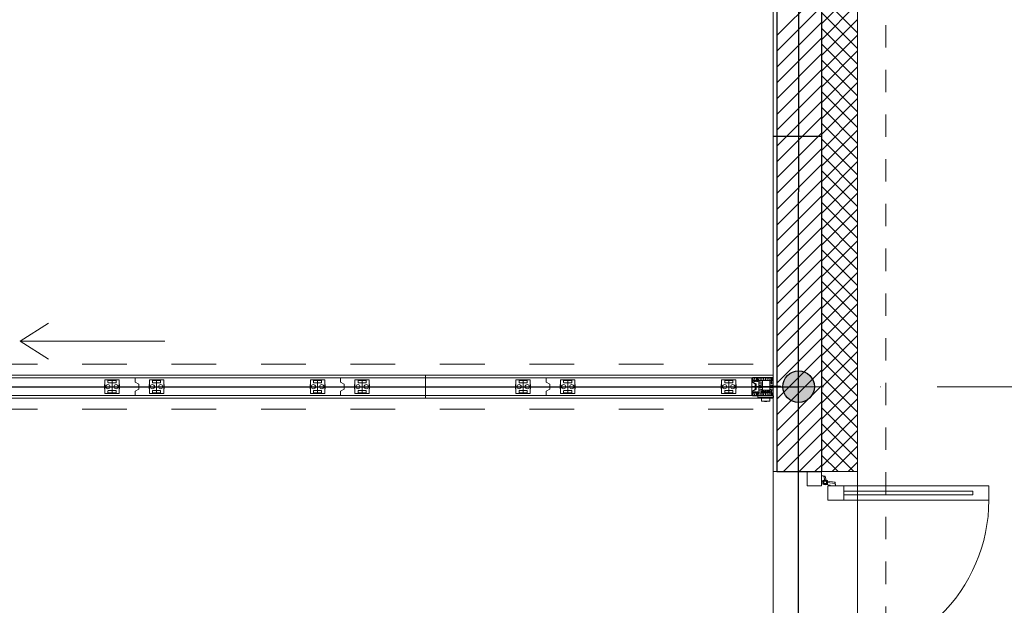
# Model space of a CAD drawing. Header units: metres. Extents: x -10951 to 10441, y -17253 to 1447.
# Tile 49 of 54: x -7218 to -6668, y -14427 to -14100. Entities that reach past the tile are written whole.
import ezdxf
from ezdxf.enums import TextEntityAlignment as Align

# ---------------------------------------------------------------- set-up
doc = ezdxf.new("R2010")
doc.units = ezdxf.units.M
doc.header["$MEASUREMENT"] = 0
for name, pattern in [('8', [0.5, 0.25, -0.25]), ('ACAD_ISO02W100', [15, 12, -3]), ('DASHDOT', [25.4, 12.7, -6.35, 0, -6.35])]:
    doc.linetypes.add(name, pattern=pattern)
doc.layers.get('0').update_dxf_attribs({"color": 8})
for name, color, linetype, lineweight in [('#elektryczne', 8, 'Continuous', 20), ('A_B.CIENKIE', 8, 'Continuous', 9), ('A_HACZE', 8, 'Continuous', 5), ('A_OSIE', 8, 'Continuous', 13), ('A_OZACZENIE DRZWI', 8, 'Continuous', 13), ('A_OZNACZENIA OKIEN', 8, 'Continuous', 13), ('A_PROJEKTOWANE ŚCIANY MUROWANE NOŚNE', 8, 'Continuous', 30), ('A_STOLARKA', 8, 'Continuous', 5), ('A_TYNK', 8, 'Continuous', 5), ('Befestigungsmaterial', 8, 'Continuous', 5), ('EB_ODGROM_INSTALACJA ODGROMOWA', 1, 'Continuous', 30), ('EB_UZIEMIENIE', 1, 'ACAD_ISO02W100', 30), ('Linie 0.18', 8, 'Continuous', 5)]:
    doc.layers.add(name, color=color, linetype=linetype, lineweight=lineweight)
doc.layers.add('A_OZNACZENIA WARSTW', color=8, linetype='Continuous')
doc.styles.add('m1_romans', font='romans.shx', dxfattribs={"width": 0.8})

# ---------------------------------------------------------------- blocks, each defined once
blk = doc.blocks.new('dwgobject_-16219036_1YUCU1F')
for p, q in [((0, 49), (1000, 49)), ((0, -49), (1000, -49))]:
    blk.add_line(p, q)
for points in [[(0, 49), (0, 64), (1000, 64), (1000, 49)], [(0, 49), (0, -49), (1000, -49), (1000, 49)], [(0, -49), (0, -64), (1000, -64), (1000, -49)]]:
    blk.add_lwpolyline(points, close=True)
blk = doc.blocks.new('GeometrySelector_1YUCU1F9')
blk.add_blockref('dwgobject_-16219036_1YUCU1F', (0, 0))
blk = doc.blocks.new('dwgobject_-16219454_1YUCTZ8')
for p, q in [((-40, 11.5), (-42, 11.5)), ((-42, -11.5), (-42, 11.5)), ((0, 34.9), (0, -34.9)), ((40, 11.5), (42, 11.5)), ((42, -11.5), (42, 11.5)), ((-40, -11.5), (-42, -11.5)), ((40, -11.5), (42, -11.5))]:
    blk.add_line(p, q)
at = {"flags": 128}
blk.add_lwpolyline([(40, -39), (40, 39), (-40, 39), (-40, -39)], close=True, dxfattribs=at)
for points in [[(22.5, 22.9, -0.414214), (21.5, 21.9), (-21.5, 21.9, -0.414214), (-22.5, 22.9), (-22.5, 33.9, -0.414214), (-21.5, 34.9), (21.5, 34.9, -0.414214), (22.5, 33.9)], [(22.5, -22.9, 0.414214), (21.5, -21.9), (-21.5, -21.9, 0.414214), (-22.5, -22.9), (-22.5, -33.9, 0.414214), (-21.5, -34.9), (21.5, -34.9, 0.414214), (22.5, -33.9)]]:
    blk.add_lwpolyline(points, format="xyb", close=True, dxfattribs=at)
for centre in [(-23, 0), (23, 0)]:
    blk.add_circle(centre, 12)
blk = doc.blocks.new('GeometrySelector_1YUCTZ82')
blk.add_blockref('dwgobject_-16219454_1YUCTZ8', (0, 0))
blk = doc.blocks.new('co_panel_parts_moveo_trackroller_r_1YUCTZ8')
blk.add_blockref('GeometrySelector_1YUCTZ82', (0, 0, -3619))
blk = doc.blocks.new('co_panel_parts_moveo_trackroller_r_1YUCTZ81')
blk.add_blockref('GeometrySelector_1YUCTZ82', (0, 0, -3619))
blk = doc.blocks.new('dwgobject_-16219539_1YUCTZ8')
for p, q in [((-500, 50), (500, 50)), ((500, -50), (-500, -50))]:
    blk.add_line(p, q)
blk = doc.blocks.new('GeometrySelector_1YUCTZ83')
blk.add_blockref('dwgobject_-16219539_1YUCTZ8', (0, 0))
blk = doc.blocks.new('dwgobject_-16219535_1YUCTZ8')
blk.add_lwpolyline([(0, -50), (0, -24.40983), (20, -14.40983), (20, 14.40983), (0, 24.40983), (0, 50)])
blk = doc.blocks.new('GeometrySelector_1YUCTZ84')
blk.add_blockref('dwgobject_-16219535_1YUCTZ8', (0, 0))
blk = doc.blocks.new('dwgobject_-16219532_1YUCTZ8')
blk.add_lwpolyline([(0, -50), (0, -24.40983), (20, -14.40983), (20, 14.40983), (0, 24.40983), (0, 50)])
blk = doc.blocks.new('GeometrySelector_1YUCTZ85')
blk.add_blockref('dwgobject_-16219532_1YUCTZ8', (0, 0))
blk = doc.blocks.new('co_panel_parts_moveo_trackroller_r_1YUCTZ82')
blk.add_blockref('GeometrySelector_1YUCTZ82', (0, 0, -3619))
blk = doc.blocks.new('co_panel_parts_moveo_trackroller_r_1YUCTZ83')
blk.add_blockref('GeometrySelector_1YUCTZ82', (0, 0, -3619))
blk = doc.blocks.new('co_panel_parts_moveo_trackroller_r_1YUCTZ84')
blk.add_blockref('GeometrySelector_1YUCTZ82', (0, 0, -3619))
blk = doc.blocks.new('co_panel_parts_moveo_trackroller_r_1YUCTZ85')
blk.add_blockref('GeometrySelector_1YUCTZ82', (0, 0, -3619))
blk = doc.blocks.new('co_panel_parts_moveo_trackroller_r_1YUCTZ86')
blk.add_blockref('GeometrySelector_1YUCTZ82', (0, 0, -3619))
blk = doc.blocks.new('dwgobject_-16219356_1YUCTZ8')
blk.add_lwpolyline([(-1000, 50), (-1000, -50), (0, -50), (0, 50)], close=True)
blk = doc.blocks.new('GeometrySelector_1YUCTZ831')
blk.add_blockref('dwgobject_-16219356_1YUCTZ8', (0, 0))
blk = doc.blocks.new('STRICH')
at = {"layer": 'Linie 0.18'}
blk.add_lwpolyline([(0, 15), (-0.6, 14.1), (-0.8, 12.8), (-0.8, 11.7), (-0.7, 10.3), (-0.7, 8.8), (-0.3, 7.7), (-0.1, 6.6), (0.2, 5.8), (0.2, 3.9), (0.1, 3), (-0.3, 1.7), (-0.1, 0.6), (0, 0)], dxfattribs=at)
blk = doc.blocks.new('Spax4-2x15Flach')
at = {"layer": 'Befestigungsmaterial'}
for p, q in [((-3.154831, 0.315788), (-2.389469, 0.315788)), ((-2.980004, 2.399631), (-2.184804, 1.882751)), ((-0.624923, 3.986071), (-2.416521, 3.644359)), ((-1.686126, 1.55861), (-1.231576, 1.263153)), ((-1.652628, 0.315788), (-0.757894, 0.315788)), ((-1.231576, 1.263153), (-1.112716, 1.025432)), ((-0.915788, 0.631576), (-0.6, 0)), ((-0.6, 0), (-0.915788, -0.631576)), ((0, -3.469075), (0, 3.469075)), ((0, 1.578947), (1.05, 1.210526)), ((1.05, 1.210526), (10.655125, 1.210526)), ((1.05, -1.210526), (1.05, 1.210526)), ((1.18144, 1.210526), (1.368421, 2)), ((2.315789, -2), (1.368421, 2)), ((3.076177, 1.210526), (3.263158, 2)), ((4.210526, -2), (3.263158, 2)), ((4.970914, 1.210526), (5.157895, 2)), ((6.105263, -2), (5.157895, 2)), ((6.865651, 1.210526), (7.052632, 2)), ((8, -2), (7.052632, 2)), ((8.760388, 1.210526), (8.947368, 2)), ((9.894737, -2), (8.947368, 2)), ((10.655125, 1.210526), (10.842105, 2)), ((10.655125, 1.210526), (15, 0)), ((15, 0), (10.655125, -1.210526)), ((11.725936, -1.731729), (10.842105, 2)), ((12.312968, 0.746852), (12.495451, 1.517335)), ((13.139812, -1.203301), (12.495451, 1.517335)), ((13.522312, 0.411699), (13.687209, 1.107929)), ((14.148349, -0.83911), (13.687209, 1.107929)), ((-3.154831, -0.315788), (-2.389469, -0.315788)), ((-2.980004, -2.399631), (-2.184804, -1.882751)), ((-2.416521, -3.644359), (-0.624923, -3.986071)), ((-1.231576, -1.263153), (-1.686126, -1.55861)), ((-0.757894, -0.315788), (-1.652628, -0.315788)), ((-1.112716, -1.025432), (-1.231576, -1.263153)), ((0, -1.578947), (1.05, -1.210526)), ((1.05, -1.210526), (10.655125, -1.210526)), ((2.315789, -2), (2.50277, -1.210526)), ((4.210526, -2), (4.397507, -1.210526)), ((6.105263, -2), (6.292244, -1.210526)), ((8, -2), (8.186981, -1.210526)), ((9.894737, -2), (10.081717, -1.210526)), ((11.725936, -1.731729), (11.933751, -0.854288)), ((13.139812, -1.203301), (13.313519, -0.469871)), ((14.148349, -0.83911), (14.300959, -0.19476))]:
    blk.add_line(p, q, dxfattribs=at)
for centre, radius, start, end in [((13.115789, 0), 16.273684, 168.545138, 191.454862), ((-2.317914, 3.127362), 0.526316, 100.798363, 168.545138), ((-0.526316, 3.469075), 0.526316, 0, 100.798363), ((-2.317914, -3.127362), 0.526316, 191.454862, 259.201637), ((-0.526316, -3.469075), 0.526316, 259.201637, 0)]:
    blk.add_arc(centre, radius, start, end, dxfattribs=at)
blk = doc.blocks.new('Spax4-2x30Senk')
at = {"layer": 'Befestigungsmaterial'}
for p, q in [((0, 4.05295), (2.5, 1.955201)), ((0, -4.05), (0, 4.05)), ((0, 2.239997), (0.768716, 1.740332)), ((0.6, 0.299999), (0.000005, 0.299999)), ((1.16818, 1.48068), (1.600002, 1.199995)), ((1.200003, 0.299999), (2.050001, 0.299999)), ((1.600002, 1.199995), (1.71292, 0.97416)), ((1.900001, 0.599998), (2.2, 0)), ((2.2, 0), (1.900001, -0.599998)), ((2.5, 1.955201), (4, 1.210526)), ((2.5, 1.955201), (2.5, -1.955201)), ((4, -1.210526), (4, 1.210526)), ((4, 1.210526), (25.655125, 1.210526)), ((4.813019, 1.213477), (5, 2.00295)), ((5.947368, -1.99705), (5, 2.00295)), ((6.707756, 1.213477), (6.894737, 2.00295)), ((7.842105, -1.99705), (6.894737, 2.00295)), ((8.602493, 1.213477), (8.789474, 2.00295)), ((9.736842, -1.99705), (8.789474, 2.00295)), ((10.49723, 1.213477), (10.684211, 2.00295)), ((11.631579, -1.99705), (10.684211, 2.00295)), ((12.391967, 1.213477), (12.578947, 2.00295)), ((13.526316, -1.99705), (12.578947, 2.00295)), ((14.286704, 1.210526), (14.473684, 2)), ((15.421053, -2), (14.473684, 2)), ((16.18144, 1.210526), (16.368421, 2)), ((17.315789, -2), (16.368421, 2)), ((18.076177, 1.210526), (18.263158, 2)), ((19.210526, -2), (18.263158, 2)), ((19.970914, 1.210526), (20.157895, 2)), ((21.105263, -2), (20.157895, 2)), ((21.865651, 1.210526), (22.052632, 2)), ((23, -2), (22.052632, 2)), ((23.760388, 1.210526), (23.947368, 2)), ((24.894737, -2), (23.947368, 2)), ((25.655125, 1.210526), (25.842105, 2)), ((25.655125, 1.210526), (30, 0)), ((30, 0), (25.655125, -1.210526)), ((26.725936, -1.731729), (25.842105, 2)), ((27.312968, 0.746852), (27.495451, 1.517335)), ((28.139812, -1.203301), (27.495451, 1.517335)), ((28.522312, 0.411699), (28.687209, 1.107929)), ((29.148349, -0.83911), (28.687209, 1.107929)), ((0, -2.239997), (0.645693, -1.820296)), ((0, -4.05295), (2.5, -1.955201)), ((0.6, -0.299999), (0.000005, -0.299999)), ((1.600002, -1.199995), (1.16818, -1.48068)), ((2.050001, -0.299999), (1.200003, -0.299999)), ((1.71292, -0.97416), (1.600002, -1.199995)), ((2.5, -1.955201), (4, -1.210526)), ((4, -1.210526), (25.655125, -1.210526)), ((5.947368, -1.99705), (6.134349, -1.207576)), ((7.842105, -1.99705), (8.029086, -1.207576)), ((9.736842, -1.99705), (9.923823, -1.207576)), ((11.631579, -1.99705), (11.81856, -1.207576)), ((13.526316, -1.99705), (13.713296, -1.207576)), ((15.421053, -2), (15.608033, -1.210526)), ((17.315789, -2), (17.50277, -1.210526)), ((19.210526, -2), (19.397507, -1.210526)), ((21.105263, -2), (21.292244, -1.210526)), ((23, -2), (23.186981, -1.210526)), ((24.894737, -2), (25.081717, -1.210526)), ((26.725936, -1.731729), (26.933751, -0.854288)), ((28.139812, -1.203301), (28.313519, -0.469871)), ((29.148349, -0.83911), (29.300959, -0.19476))]:
    blk.add_line(p, q, dxfattribs=at)
blk = doc.blocks.new('podkład')
at = {"layer": 'A_B.CIENKIE', "color": 8, "linetype": '8', "ltscale": 50}
blk.add_line((13910.62, -750.03), (13910.62, -1724.7), dxfattribs=at)
at = {"layer": 'A_B.CIENKIE', "color": 8, "linetype": 'Continuous'}
for p, q in [((13426.57, -1351.72), (13442.49, -1341.6)), ((13507.6, -1351.72), (13426.57, -1351.72)), ((13426.57, -1351.72), (13442.49, -1361.85))]:
    blk.add_line(p, q, dxfattribs=at)
at = {"layer": 'A_B.CIENKIE', "color": 8, "linetype": '8', "ltscale": 100}
for p, q in [((12911.3, -1364.7), (13848.8, -1364.7)), ((12911.3, -1389.7), (13848.8, -1389.7))]:
    blk.add_line(p, q, dxfattribs=at)
at = {"layer": 'A_HACZE', "color": 8, "linetype": 'Continuous'}
for p, q in [((13894.6, -1154.36), (13874.6, -1174.36)), ((13874.62, -1155.85), (13849.62, -1180.85)), ((13894.6, -1179.1), (13874.6, -1159.1)), ((13874.62, -1164.69), (13849.62, -1189.69)), ((13894.6, -1163.2), (13874.6, -1183.2)), ((13894.6, -1187.93), (13874.6, -1167.93)), ((13894.6, -1172.03), (13874.6, -1192.03)), ((13874.62, -1173.53), (13849.62, -1198.53)), ((13894.6, -1196.77), (13874.6, -1176.77)), ((13874.62, -1182.36), (13849.62, -1207.36)), ((13894.6, -1180.87), (13874.6, -1200.87)), ((13894.6, -1205.61), (13874.6, -1185.61)), ((13874.62, -1191.2), (13849.62, -1216.2)), ((13894.6, -1189.71), (13874.6, -1209.71)), ((13894.6, -1214.45), (13874.6, -1194.45)), ((13894.6, -1198.55), (13874.6, -1218.55)), ((13874.62, -1200.04), (13849.62, -1225.04)), ((13894.6, -1223.29), (13874.6, -1203.29)), ((13874.62, -1208.88), (13849.62, -1233.88)), ((13894.6, -1207.39), (13874.6, -1227.39)), ((13894.6, -1232.13), (13874.6, -1212.13)), ((13894.6, -1216.23), (13874.6, -1236.23)), ((13874.62, -1217.72), (13849.62, -1242.72)), ((13894.6, -1240.97), (13874.6, -1220.97)), ((13874.62, -1226.56), (13849.62, -1251.56)), ((13894.6, -1225.07), (13874.6, -1245.07)), ((13894.6, -1249.81), (13874.6, -1229.81)), ((13874.62, -1235.4), (13849.62, -1260.4)), ((13894.6, -1233.91), (13874.6, -1253.91)), ((13894.6, -1258.65), (13874.6, -1238.65)), ((13894.6, -1242.74), (13874.6, -1262.74)), ((13874.62, -1244.24), (13849.62, -1269.24)), ((13894.6, -1267.48), (13874.6, -1247.48)), ((13874.62, -1253.07), (13849.62, -1278.07)), ((13894.6, -1251.58), (13874.6, -1271.58)), ((13894.6, -1276.32), (13874.6, -1256.32)), ((13874.62, -1261.91), (13849.62, -1286.91)), ((13894.6, -1260.42), (13874.6, -1280.42)), ((13894.6, -1285.16), (13874.6, -1265.16)), ((13874.62, -1270.75), (13849.62, -1295.75)), ((13894.6, -1269.26), (13874.6, -1289.26)), ((13894.6, -1294), (13874.6, -1274)), ((13874.62, -1279.59), (13849.62, -1304.59)), ((13894.6, -1278.1), (13874.6, -1298.1)), ((13894.6, -1302.84), (13874.6, -1282.84)), ((13894.6, -1286.94), (13874.6, -1306.94)), ((13874.62, -1288.43), (13849.62, -1313.43)), ((13894.6, -1311.68), (13874.6, -1291.68)), ((13874.62, -1297.27), (13849.62, -1322.27)), ((13894.6, -1295.78), (13874.6, -1315.78)), ((13894.6, -1320.52), (13874.6, -1300.52)), ((13874.62, -1306.11), (13849.62, -1331.11)), ((13894.6, -1304.62), (13874.6, -1324.62)), ((13894.6, -1329.36), (13874.6, -1309.36)), ((13874.62, -1314.95), (13849.62, -1339.95)), ((13894.6, -1313.46), (13874.6, -1333.46)), ((13894.6, -1338.19), (13874.6, -1318.19)), ((13874.62, -1323.79), (13849.62, -1348.79)), ((13894.6, -1322.29), (13874.6, -1342.29)), ((13894.6, -1347.03), (13874.6, -1327.03)), ((13894.6, -1331.13), (13874.6, -1351.13)), ((13874.62, -1332.62), (13849.62, -1357.62)), ((13894.6, -1355.87), (13874.6, -1335.87)), ((13874.62, -1341.46), (13849.62, -1366.46)), ((13894.6, -1339.97), (13874.6, -1359.97)), ((13894.6, -1364.71), (13874.6, -1344.71)), ((13874.62, -1350.3), (13849.62, -1375.3)), ((13894.6, -1348.81), (13874.6, -1368.81)), ((13894.6, -1373.55), (13874.6, -1353.55)), ((13874.62, -1359.14), (13849.62, -1384.14)), ((13894.6, -1357.65), (13874.6, -1377.65)), ((13894.6, -1382.39), (13874.6, -1362.39)), ((13874.62, -1367.98), (13849.62, -1392.98)), ((13894.6, -1366.49), (13874.6, -1386.49)), ((13894.6, -1391.23), (13874.6, -1371.23)), ((13894.6, -1375.33), (13874.6, -1395.33)), ((13874.62, -1376.82), (13849.62, -1401.82)), ((13894.6, -1400.07), (13874.6, -1380.07)), ((13874.62, -1385.66), (13849.62, -1410.66)), ((13894.6, -1384.17), (13874.6, -1404.17)), ((13894.6, -1408.91), (13874.6, -1388.91)), ((13874.62, -1394.5), (13849.62, -1419.5)), ((13894.6, -1393.01), (13874.6, -1413.01)), ((13894.6, -1417.74), (13874.6, -1397.74)), ((13874.62, -1403.34), (13853.25, -1424.7)), ((13894.6, -1401.84), (13874.6, -1421.84)), ((13892.72, -1424.7), (13874.6, -1406.58)), ((13874.62, -1412.17), (13862.09, -1424.7)), ((13894.6, -1410.68), (13880.59, -1424.7)), ((13883.88, -1424.7), (13874.6, -1415.42)), ((13894.6, -1419.52), (13889.43, -1424.7)), ((13874.62, -1421.01), (13870.93, -1424.7)), ((13875.04, -1424.7), (13874.6, -1424.26))]:
    blk.add_line(p, q, dxfattribs=at)
at = {"layer": 'A_OSIE', "color": 8, "linetype": 'DASHDOT', "ltscale": 5}
for p, q in [((13862.27, -307.18), (13861.3, -2335.96)), ((14256.99, -1377.2), (10108.73, -1377.2))]:
    blk.add_line(p, q, dxfattribs=at)
at = {"layer": 'A_OZNACZENIA WARSTW', "color": 8, "linetype": 'Continuous'}
blk.add_line((13874.62, -1237.28), (13847.62, -1237.28), dxfattribs=at)
at = {"layer": 'A_PROJEKTOWANE ŚCIANY MUROWANE NOŚNE', "color": 8}
for p, q in [((13849.62, -1050.03), (13849.62, -1424.7)), ((13874.62, -1050.03), (13874.62, -1424.7)), ((13849.62, -1424.7), (13874.62, -1424.7)), ((13849.62, -1424.7), (13874.62, -1424.7))]:
    blk.add_line(p, q, dxfattribs=at)
at = {"layer": 'A_STOLARKA', "color": 8}
for p, q in [((13836.34, -1374.18, 0.1), (13836.92, -1373.91, 0.1)), ((13836.84, -1374.17, 0.1), (13836.42, -1374.37, 0.1)), ((13836.96, -1373.9, 0.1), (13836.99, -1373.9, 0.1)), ((13837.03, -1373.93, 0.1), (13837.09, -1374.03, 0.1)), ((13837.49, -1374.28, 0.1), (13837.18, -1374.28, 0.1)), ((13837.28, -1373.98, 0.1), (13837.28, -1373.93, 0.1)), ((13837.31, -1373.9, 0.1), (13837.41, -1373.9, 0.1)), ((13837.54, -1373.83, 0.1), (13837.54, -1373.76, 0.1)), ((13837.57, -1373.73, 0.1), (13838.2, -1373.73, 0.1)), ((13837.95, -1373.98, 0.1), (13837.84, -1373.98, 0.1)), ((13837.98, -1374.03, 0.1), (13837.98, -1374.01, 0.1)), ((13838.08, -1374.01, 0.1), (13838.08, -1374.03, 0.1)), ((13839.05, -1373.98, 0.1), (13838.11, -1373.98, 0.1)), ((13838.23, -1373.76, 0.1), (13838.23, -1373.78, 0.1)), ((13838.26, -1373.81, 0.1), (13838.9, -1373.81, 0.1)), ((13838.93, -1373.78, 0.1), (13838.93, -1373.76, 0.1)), ((13838.96, -1373.73, 0.1), (13839.35, -1373.73, 0.1)), ((13839.08, -1374.03, 0.1), (13839.08, -1374.01, 0.1)), ((13839.18, -1374.01, 0.1), (13839.18, -1374.03, 0.1)), ((13839.35, -1373.98, 0.1), (13839.21, -1373.98, 0.1)), ((13839.38, -1373.76, 0.1), (13839.38, -1373.95, 0.1)), ((13839.82, -1373.83, 0.1), (13839.82, -1373.63, 0.1)), ((13840.02, -1373.83, 0.1), (13840.02, -1373.63, 0.1)), ((13840.22, -1373.83, 0.1), (13840.22, -1373.63, 0.1)), ((13840.42, -1373.83, 0.1), (13840.42, -1373.63, 0.1)), ((13840.62, -1373.83, 0.1), (13840.62, -1373.63, 0.1)), ((13840.82, -1373.83, 0.1), (13840.82, -1373.63, 0.1)), ((13841.02, -1373.83, 0.1), (13841.02, -1373.63, 0.1)), ((13841.22, -1373.83, 0.1), (13841.22, -1373.63, 0.1)), ((13841.42, -1373.83, 0.1), (13841.42, -1373.63, 0.1)), ((13847.62, -1383.23, 0.1), (13847.62, -1371.23, 0.1)), ((13835.62, -1377.18, 0.1), (13847.62, -1377.18, 0.1)), ((13836.34, -1380.18, 0.1), (13836.92, -1380.45, 0.1)), ((13836.84, -1380.2, 0.1), (13836.42, -1380, 0.1)), ((13836.96, -1380.46, 0.1), (13836.99, -1380.46, 0.1)), ((13837.03, -1380.44, 0.1), (13837.09, -1380.33, 0.1)), ((13837.49, -1380.08, 0.1), (13837.18, -1380.08, 0.1)), ((13837.28, -1380.38, 0.1), (13837.28, -1380.43, 0.1)), ((13837.31, -1380.46, 0.1), (13837.41, -1380.46, 0.1)), ((13837.54, -1380.54, 0.1), (13837.54, -1380.6, 0.1)), ((13837.57, -1380.63, 0.1), (13838.2, -1380.63, 0.1)), ((13837.95, -1380.38, 0.1), (13837.84, -1380.38, 0.1)), ((13837.98, -1380.33, 0.1), (13837.98, -1380.35, 0.1)), ((13838.08, -1380.35, 0.1), (13838.08, -1380.33, 0.1)), ((13839.05, -1380.38, 0.1), (13838.11, -1380.38, 0.1)), ((13838.23, -1380.6, 0.1), (13838.23, -1380.58, 0.1)), ((13838.26, -1380.55, 0.1), (13838.9, -1380.55, 0.1)), ((13838.93, -1380.58, 0.1), (13838.93, -1380.6, 0.1)), ((13838.96, -1380.63, 0.1), (13839.35, -1380.63, 0.1)), ((13839.08, -1380.33, 0.1), (13839.08, -1380.35, 0.1)), ((13839.18, -1380.35, 0.1), (13839.18, -1380.33, 0.1)), ((13839.35, -1380.38, 0.1), (13839.21, -1380.38, 0.1)), ((13839.38, -1380.6, 0.1), (13839.38, -1380.41, 0.1)), ((13839.82, -1380.53, 0.1), (13839.82, -1380.73, 0.1)), ((13840.02, -1380.53, 0.1), (13840.02, -1380.73, 0.1)), ((13840.22, -1380.53, 0.1), (13840.22, -1380.73, 0.1)), ((13840.42, -1380.53, 0.1), (13840.42, -1380.73, 0.1)), ((13840.62, -1380.53, 0.1), (13840.62, -1380.73, 0.1)), ((13840.82, -1380.53, 0.1), (13840.82, -1380.73, 0.1)), ((13841.02, -1380.53, 0.1), (13841.02, -1380.73, 0.1)), ((13841.04, -1380.34, 0.1), (13841.14, -1379.44, 0.1)), ((13841.04, -1380.34, 0.1), (13841.44, -1380.34, 0.1)), ((13841.14, -1380.34, 0.1), (13841.14, -1379.14, 0.1)), ((13841.14, -1379.14, 0.1), (13845.54, -1379.14, 0.1)), ((13841.22, -1380.53, 0.1), (13841.22, -1380.73, 0.1)), ((13841.24, -1380.54, 0.1), (13841.24, -1379.34, 0.1)), ((13841.34, -1380.64, 0.1), (13841.44, -1380.64, 0.1)), ((13841.34, -1381.34, 0.1), (13841.34, -1380.64, 0.1)), ((13841.34, -1381.34, 0.1), (13841.44, -1381.34, 0.1)), ((13841.42, -1380.53, 0.1), (13841.42, -1380.73, 0.1)), ((13841.44, -1382.24, 0.1), (13841.44, -1380.34, 0.1)), ((13841.44, -1380.34, 0.1), (13845.24, -1380.34, 0.1)), ((13841.54, -1380.34, 0.1), (13841.54, -1379.34, 0.1)), ((13841.94, -1380.34, 0.1), (13841.94, -1380.04, 0.1)), ((13841.94, -1380.09, 0.1), (13842.19, -1380.09, 0.1)), ((13841.94, -1380.19, 0.1), (13842.19, -1380.19, 0.1)), ((13841.94, -1380.24, 0.1), (13842.64, -1380.24, 0.1)), ((13842.04, -1379.94, 0.1), (13842.09, -1379.94, 0.1)), ((13842.19, -1380.24, 0.1), (13842.19, -1379.54, 0.1)), ((13842.39, -1380.24, 0.1), (13842.39, -1379.54, 0.1)), ((13842.39, -1380.09, 0.1), (13842.64, -1380.09, 0.1)), ((13842.39, -1380.19, 0.1), (13842.64, -1380.19, 0.1)), ((13842.39, -1380.24, 0.1), (13842.64, -1380.24, 0.1)), ((13842.49, -1379.94, 0.1), (13842.54, -1379.94, 0.1)), ((13842.64, -1380.34, 0.1), (13842.64, -1380.04, 0.1)), ((13842.99, -1380.34, 0.1), (13842.99, -1380.04, 0.1)), ((13842.99, -1380.09, 0.1), (13843.24, -1380.09, 0.1)), ((13842.99, -1380.19, 0.1), (13843.24, -1380.19, 0.1)), ((13842.99, -1380.24, 0.1), (13843.69, -1380.24, 0.1)), ((13843.09, -1379.94, 0.1), (13843.14, -1379.94, 0.1)), ((13843.24, -1380.24, 0.1), (13843.24, -1379.54, 0.1)), ((13843.44, -1380.24, 0.1), (13843.44, -1379.54, 0.1)), ((13843.44, -1380.09, 0.1), (13843.69, -1380.09, 0.1)), ((13843.44, -1380.19, 0.1), (13843.69, -1380.19, 0.1)), ((13843.44, -1380.24, 0.1), (13843.69, -1380.24, 0.1)), ((13843.54, -1379.94, 0.1), (13843.59, -1379.94, 0.1)), ((13843.69, -1380.34, 0.1), (13843.69, -1380.04, 0.1)), ((13844.04, -1380.34, 0.1), (13844.04, -1380.04, 0.1)), ((13844.04, -1380.09, 0.1), (13844.29, -1380.09, 0.1)), ((13844.04, -1380.19, 0.1), (13844.29, -1380.19, 0.1)), ((13844.04, -1380.24, 0.1), (13844.74, -1380.24, 0.1)), ((13844.14, -1379.94, 0.1), (13844.19, -1379.94, 0.1)), ((13844.29, -1380.24, 0.1), (13844.29, -1379.54, 0.1)), ((13844.49, -1380.24, 0.1), (13844.49, -1379.54, 0.1)), ((13844.49, -1380.09, 0.1), (13844.74, -1380.09, 0.1)), ((13844.49, -1380.19, 0.1), (13844.74, -1380.19, 0.1)), ((13844.49, -1380.24, 0.1), (13844.74, -1380.24, 0.1)), ((13844.59, -1379.94, 0.1), (13844.64, -1379.94, 0.1)), ((13844.74, -1380.34, 0.1), (13844.74, -1380.04, 0.1)), ((13845.14, -1380.34, 0.1), (13845.14, -1379.34, 0.1)), ((13845.24, -1382.24, 0.1), (13845.24, -1380.34, 0.1)), ((13845.64, -1380.34, 0.1), (13845.24, -1380.34, 0.1)), ((13845.34, -1380.64, 0.1), (13845.24, -1380.64, 0.1)), ((13845.34, -1381.34, 0.1), (13845.24, -1381.34, 0.1)), ((13845.34, -1381.34, 0.1), (13845.34, -1380.64, 0.1)), ((13845.44, -1380.54, 0.1), (13845.44, -1379.34, 0.1)), ((13845.54, -1380.34, 0.1), (13845.54, -1379.14, 0.1)), ((13845.64, -1380.34, 0.1), (13845.54, -1379.44, 0.1)), ((13838.99, -1382.24, 0.1), (13847.69, -1382.24, 0.1)), ((13838.99, -1382.24, 0.1), (13838.99, -1383.24, 0.1)), ((13838.99, -1383.24, 0.1), (13847.69, -1383.24, 0.1)), ((13839.84, -1383.44, 0.1), (13839.84, -1383.24, 0.1)), ((13846.84, -1383.44, 0.1), (13839.84, -1383.44, 0.1)), ((13841.02, -1383.44, 0.1), (13841.02, -1385.34, 0.1)), ((13845.66, -1385.34, 0.1), (13841.02, -1385.34, 0.1)), ((13842.49, -1385.34, 0.1), (13842.49, -1385.39, 0.1)), ((13844.19, -1385.39, 0.1), (13842.49, -1385.39, 0.1)), ((13842.64, -1385.39, 0.1), (13842.79, -1385.49, 0.1)), ((13843.89, -1385.49, 0.1), (13842.79, -1385.49, 0.1)), ((13843.89, -1385.49, 0.1), (13844.04, -1385.39, 0.1)), ((13844.19, -1385.34, 0.1), (13844.19, -1385.39, 0.1)), ((13845.66, -1383.44, 0.1), (13845.66, -1385.34, 0.1)), ((13846.84, -1383.44, 0.1), (13846.84, -1383.24, 0.1)), ((13847.69, -1382.24, 0.1), (13847.69, -1383.24, 0.1)), ((13894.62, -1424.7), (13847.62, -1424.7)), ((13847.62, -1424.7), (13847.62, -1724.7)), ((13866.62, -1428.7), (13866.62, -1424.7)), ((13866.62, -1424.7), (13874.62, -1424.7)), ((13866.62, -1432.7), (13866.62, -1424.7)), ((13874.62, -1424.7), (13874.62, -1432.7)), ((13894.62, -1724.7), (13894.62, -1424.7)), ((13875.51, -1427.12), (13874.62, -1427.12)), ((13874.62, -1427.12), (13874.62, -1430.02)), ((13875.17, -1430.02), (13874.62, -1430.02)), ((13875.32, -1430.67), (13875.27, -1430.12)), ((13875.96, -1427.42), (13876.42, -1427.39)), ((13876.52, -1429.38), (13875.96, -1427.42)), ((13876.42, -1427.22), (13876.42, -1427.22)), ((13876.42, -1427.39), (13876.42, -1427.22)), ((13877.22, -1429.42), (13876.64, -1427.38)), ((13882.04, -1430.66), (13877.89, -1430.08)), ((13882.01, -1431.34), (13877.92, -1430.77)), ((13882.01, -1431.34), (13882.04, -1430.89)), ((13882.04, -1430.89), (13882.21, -1430.89)), ((13882.21, -1430.89), (13882.21, -1430.89)), ((13874.62, -1432.7), (13866.62, -1432.7)), ((13877.35, -1431.94), (13879.32, -1432.18)), ((13879.41, -1432.28), (13879.41, -1432.69)), ((13879.41, -1432.69), (13882.31, -1432.69)), ((13882.31, -1431.79), (13882.31, -1432.69))]:
    blk.add_line(p, q, dxfattribs=at)
at = {"layer": 'A_STOLARKA', "color": 8, "lineweight": 5}
for p, q in [((13845.72, -1373.73, 0.1), (13845.72, -1380.63, 0.1)), ((13847.62, -1373.17, 0.1), (13847.62, -1381.17, 0.1))]:
    blk.add_line(p, q, dxfattribs=at)
at = {"layer": 'A_STOLARKA', "color": 8, "linetype": 'Continuous'}
for p, q in [((13875.77, -1430.19), (13875.77, -1430.19)), ((13875.77, -1430.19), (13875.77, -1430.19)), ((13875.77, -1430.19), (13875.77, -1430.69)), ((13875.77, -1430.19), (13875.77, -1430.49)), ((13875.77, -1430.49), (13875.77, -1430.69)), ((13875.77, -1430.69), (13875.77, -1431.19)), ((13875.77, -1430.69), (13875.77, -1430.89)), ((13875.77, -1430.89), (13875.77, -1431.19)), ((13875.84, -1430.19), (13875.84, -1430.69)), ((13875.84, -1430.69), (13875.84, -1431.19)), ((13877.27, -1429.99), (13875.97, -1429.99)), ((13877.27, -1430.06), (13875.97, -1430.06)), ((13877.4, -1430.69), (13877.4, -1430.19)), ((13877.4, -1431.19), (13877.4, -1430.69)), ((13877.47, -1430.39), (13877.47, -1430.19)), ((13877.47, -1430.49), (13877.47, -1430.39)), ((13877.92, -1430.49), (13877.47, -1430.49)), ((13877.47, -1430.99), (13877.47, -1430.89)), ((13877.47, -1430.89), (13877.92, -1430.89)), ((13875.77, -1431.19), (13875.77, -1431.19)), ((13875.77, -1431.19), (13875.77, -1431.19)), ((13875.97, -1431.32), (13877.27, -1431.32)), ((13875.97, -1431.39), (13877.27, -1431.39)), ((13877.47, -1431.19), (13877.47, -1430.99))]:
    blk.add_line(p, q, dxfattribs=at)
at = {"layer": 'A_STOLARKA', "color": 8, "ltscale": 2}
for p, q in [((13887.12, -1432.69), (13878.12, -1432.69)), ((13878.12, -1432.69), (13878.12, -1440.69)), ((13887.12, -1440.69), (13887.12, -1432.69)), ((13887.12, -1432.69), (13968.12, -1432.69)), ((13887.12, -1440.69), (13887.12, -1432.69)), ((13959.12, -1435.69), (13887.12, -1435.69)), ((13887.12, -1435.69), (13887.12, -1437.69)), ((13959.12, -1437.69), (13959.12, -1435.69)), ((13968.12, -1432.69), (13968.12, -1440.69)), ((13878.12, -1440.69), (13887.12, -1440.69)), ((13887.12, -1437.69), (13959.12, -1437.69)), ((13968.12, -1440.69), (13887.12, -1440.69))]:
    blk.add_line(p, q, dxfattribs=at)
at = {"layer": 'A_STOLARKA', "color": 8, "elevation": 0.1}
blk.add_lwpolyline([(13837.75, -1378.43, 0.353424), (13837.73, -1378.45, -0.221047), (13837.32, -1378.99), (13835.83, -1379.78, 0.277325), (13835.62, -1380.13), (13835.62, -1380.33, 0.414214), (13835.87, -1380.58), (13837.34, -1380.58, 0.043661), (13837.37, -1380.58), (13837.51, -1380.56, 0.36397), (13837.54, -1380.53), (13837.54, -1380.46, 0.36397), (13837.51, -1380.43), (13837.45, -1380.42, 0.043661), (13837.42, -1380.41), (13837.29, -1380.41, -0.414214), (13837.26, -1380.38, 0.414214), (13837.16, -1380.28, 0.414214), (13837.06, -1380.38), (13837.06, -1380.4, -0.414214), (13837.03, -1380.43), (13836.94, -1380.43, -0.087489), (13836.87, -1380.42), (13836.8, -1380.4, 0.087489), (13836.73, -1380.38), (13835.87, -1380.38, -0.414214), (13835.82, -1380.33), (13835.82, -1380.13, -0.277325), (13835.92, -1379.96), (13837.71, -1379.01, 0.277325), (13838.09, -1378.38), (13838.09, -1375.98, 0.277325), (13837.71, -1375.36), (13835.92, -1374.41, -0.277325), (13835.82, -1374.23), (13835.82, -1374.03, -0.414214), (13835.87, -1373.98), (13836.73, -1373.98, 0.087489), (13836.8, -1373.97), (13836.87, -1373.95, -0.087489), (13836.94, -1373.93), (13837.03, -1373.93, -0.414214), (13837.06, -1373.96), (13837.06, -1373.98, 0.414214), (13837.16, -1374.08, 0.414214), (13837.26, -1373.98, -0.414214), (13837.29, -1373.95), (13837.42, -1373.95, 0.043661), (13837.45, -1373.95), (13837.51, -1373.94, 0.36397), (13837.54, -1373.91), (13837.54, -1373.84, 0.36397), (13837.51, -1373.81), (13837.37, -1373.79, 0.043661), (13837.34, -1373.78), (13835.87, -1373.78, 0.414214), (13835.62, -1374.03), (13835.62, -1374.23, 0.277325), (13835.83, -1374.59), (13837.32, -1375.38, -0.221047), (13837.73, -1375.92, 0.353424), (13837.75, -1375.93), (13837.8, -1375.93, 0.414214), (13837.82, -1375.91), (13837.82, -1375.88, -0.414214), (13837.84, -1375.86), (13837.87, -1375.86, -0.414214), (13837.89, -1375.88), (13837.89, -1378.48, -0.414214), (13837.87, -1378.5), (13837.84, -1378.5, -0.414214), (13837.82, -1378.48), (13837.82, -1378.45, 0.414214), (13837.8, -1378.43)], format="xyb", close=True, dxfattribs=at)
for points in [[(13847.62, -1373.73), (13835.92, -1373.73), (13835.92, -1372.13), (13847.62, -1372.13)], [(13839.62, -1373.73), (13841.52, -1373.73), (13841.52, -1380.63), (13839.62, -1380.63)], [(13847.62, -1382.23), (13835.92, -1382.23), (13835.92, -1380.63), (13847.62, -1380.63)]]:
    blk.add_lwpolyline(points, close=True, dxfattribs=at)
for points in [[(13847.62, -1373.68), (13835.97, -1373.68), (13835.97, -1372.18), (13847.62, -1372.18)], [(13847.62, -1382.18), (13835.97, -1382.18), (13835.97, -1380.68), (13847.62, -1380.68)]]:
    blk.add_lwpolyline(points, dxfattribs=at)
at = {"layer": 'A_STOLARKA', "color": 8, "lineweight": 25, "elevation": 0.1}
blk.add_lwpolyline([(13837.72, -1375.94), (13837.89, -1375.94), (13837.89, -1378.42), (13837.72, -1378.42)], close=True, dxfattribs=at)
at = {"layer": 'A_STOLARKA', "color": 8, "extrusion": (0, 0, -1)}
for centre, radius, start, end in [((-13836.38, -1374.27, -0.1), 0.1, 245, 65), ((-13836.96, -1374, -0.1), 0.1, 65, 90), ((-13837.18, -1373.98, -0.1), 0.3, 270, 316.7438), ((-13836.99, -1373.95, -0.1), 0.05, 90, 150), ((-13837.31, -1373.93, -0.1), 0.03, 0, 90), ((-13837.41, -1373.93, -0.1), 0.03, 90, 188.8499), ((-13837.49, -1373.98, -0.1), 0.3, 188.2132, 270), ((-13837.57, -1373.76, -0.1), 0.03, 0, 90), ((-13837.57, -1373.83, -0.1), 0.03, 283.3424, 0), ((-13838.03, -1374.03, -0.1), 0.05, 180, 0), ((-13838.2, -1373.76, -0.1), 0.03, 90, 180), ((-13838.96, -1373.76, -0.1), 0.03, 0, 90), ((-13839.13, -1374.03, -0.1), 0.05, 180, 0), ((-13839.35, -1373.76, -0.1), 0.03, 90, 180), ((-13839.35, -1373.95, -0.1), 0.03, 180, 270), ((-13836.38, -1380.09, -0.1), 0.1, 295, 115), ((-13836.96, -1380.36, -0.1), 0.1, 270, 295), ((-13837.18, -1380.38, -0.1), 0.3, 43.2562, 90), ((-13836.99, -1380.41, -0.1), 0.05, 210, 270), ((-13837.31, -1380.43, -0.1), 0.03, 270, 0), ((-13837.41, -1380.43, -0.1), 0.03, 171.1501, 270), ((-13837.49, -1380.38, -0.1), 0.3, 90, 171.7868), ((-13837.57, -1380.54, -0.1), 0.03, 0, 76.6576), ((-13837.57, -1380.6, -0.1), 0.03, 270, 0), ((-13838.03, -1380.33, -0.1), 0.05, 0, 180), ((-13838.2, -1380.6, -0.1), 0.03, 180, 270), ((-13838.96, -1380.6, -0.1), 0.03, 270, 0), ((-13839.13, -1380.33, -0.1), 0.05, 0, 180), ((-13839.35, -1380.41, -0.1), 0.03, 90, 180), ((-13839.35, -1380.6, -0.1), 0.03, 180, 270)]:
    blk.add_arc(centre, radius, start, end, dxfattribs=at)
at = {"layer": 'A_STOLARKA', "color": 8}
for centre, radius, start, end in [((13836.89, -1374.26, 0.1), 0.1, 43.2562, 115), ((13837.18, -1373.98, 0.1), 0.1, 210, 0), ((13837.54, -1373.95, 0.1), 0.1, 171.1501, 76.6576), ((13837.84, -1374.03, 0.1), 0.05, 90, 171.7868), ((13837.95, -1374.01, 0.1), 0.03, 0, 90), ((13838.11, -1374.01, 0.1), 0.03, 90, 180), ((13838.26, -1373.78, 0.1), 0.03, 180, 270), ((13838.9, -1373.78, 0.1), 0.03, 270, 0), ((13839.05, -1374.01, 0.1), 0.03, 0, 90), ((13839.21, -1374.01, 0.1), 0.03, 90, 180), ((13836.89, -1380.11, 0.1), 0.1, 245, 316.7438), ((13837.18, -1380.38, 0.1), 0.1, 0, 150), ((13837.54, -1380.41, 0.1), 0.1, 283.3424, 188.8499), ((13837.84, -1380.33, 0.1), 0.05, 188.2132, 270), ((13837.95, -1380.35, 0.1), 0.03, 270, 0), ((13838.11, -1380.35, 0.1), 0.03, 180, 270), ((13838.26, -1380.58, 0.1), 0.03, 90, 180), ((13838.9, -1380.58, 0.1), 0.03, 0, 90), ((13839.05, -1380.35, 0.1), 0.03, 270, 0), ((13839.21, -1380.35, 0.1), 0.03, 180, 270), ((13841.44, -1379.34, 0.1), 0.2, 90, 180), ((13841.34, -1380.54, 0.1), 0.1, 180, 270), ((13841.74, -1379.34, 0.1), 0.2, 90, 180), ((13842.04, -1380.04, 0.1), 0.1, 90, 180), ((13842.09, -1380.04, 0.1), 0.1, 0, 90), ((13842.29, -1379.54, 0.1), 0.1, 90, 180), ((13842.29, -1379.54, 0.1), 0.1, 0, 90), ((13842.49, -1380.04, 0.1), 0.1, 90, 180), ((13842.54, -1380.04, 0.1), 0.1, 0, 90), ((13843.09, -1380.04, 0.1), 0.1, 90, 180), ((13843.14, -1380.04, 0.1), 0.1, 0, 90), ((13843.34, -1379.54, 0.1), 0.1, 90, 180), ((13843.34, -1379.54, 0.1), 0.1, 0, 90), ((13843.54, -1380.04, 0.1), 0.1, 90, 180), ((13843.59, -1380.04, 0.1), 0.1, 0, 90), ((13844.14, -1380.04, 0.1), 0.1, 90, 180), ((13844.19, -1380.04, 0.1), 0.1, 0, 90), ((13844.39, -1379.54, 0.1), 0.1, 90, 180), ((13844.39, -1379.54, 0.1), 0.1, 0, 90), ((13844.59, -1380.04, 0.1), 0.1, 90, 180), ((13844.64, -1380.04, 0.1), 0.1, 0, 90), ((13844.94, -1379.34, 0.1), 0.2, 0, 90), ((13845.24, -1379.34, 0.1), 0.2, 0, 90), ((13845.34, -1380.54, 0.1), 0.1, 270, 0), ((13875.17, -1430.12), 0.1, 4.6864, 90), ((13881.32, -1430.69), 6, 172.1753, 187.8248), ((13875.87, -1429.94), 0.5, 97.8249, 172.1759), ((13875.55, -1431.17), 4.04, 76.4479, 90.5465), ((13876.62, -1435.39), 6, 90, 97.8247), ((13876.45, -1427.43), 0.2, 15.7996, 76.4479), ((13876.62, -1435.39), 6, 82.1753, 90), ((13877.37, -1429.94), 0.5, 7.8241, 82.1755), ((13871.92, -1430.69), 6, 1.9102, 7.8247), ((13871.92, -1430.69), 6, 352.1753, 358.0898), ((13882.01, -1430.86), 0.2, 352.0869, 82.0869), ((13878.26, -1431.76), 4.04, 359.4535, 12.4106), ((13875.87, -1431.44), 0.5, 187.8242, 262.1756), ((13876.62, -1425.99), 6, 262.1753, 277.8248), ((13877.37, -1431.44), 0.5, 277.8248, 352.1759), ((13879.31, -1432.28), 0.1, 0, 83.0271), ((13877.99, -1440.63), 90.13, 267.8567, 359.9658)]:
    blk.add_arc(centre, radius, start, end, dxfattribs=at)
at = {"layer": 'A_STOLARKA', "color": 8, "linetype": 'Continuous'}
for centre, radius, start, end in [((13881.32, -1430.69), 5.85, 172.1753, 187.8247), ((13875.87, -1429.94), 0.35, 97.8249, 172.1761), ((13875.97, -1430.19), 0.2, 90, 180), ((13875.97, -1430.19), 0.2, 90, 180), ((13876.62, -1435.39), 5.85, 90, 97.8247), ((13875.97, -1430.19), 0.13, 90, 180), ((13876.62, -1435.39), 5.85, 82.1753, 90), ((13877.27, -1430.19), 0.2, 0, 90), ((13877.27, -1430.19), 0.2, 0, 90), ((13877.27, -1430.19), 0.13, 0, 90), ((13877.37, -1429.94), 0.35, 7.8241, 82.1756), ((13871.92, -1430.69), 5.85, 0, 7.8247), ((13871.92, -1430.69), 5.85, 352.1753, 0), ((13871.92, -1430.69), 6, 358.0898, 1.9102), ((13875.87, -1431.44), 0.35, 187.8242, 262.1757), ((13875.97, -1431.19), 0.2, 180, 270), ((13875.97, -1431.19), 0.2, 180, 270), ((13876.62, -1425.99), 5.85, 262.1753, 277.8248), ((13875.97, -1431.19), 0.13, 180, 270), ((13877.27, -1431.19), 0.2, 270, 0), ((13877.27, -1431.19), 0.2, 270, 0), ((13877.27, -1431.19), 0.13, 270, 0), ((13877.37, -1431.44), 0.35, 277.8248, 352.1761)]:
    blk.add_arc(centre, radius, start, end, dxfattribs=at)
at = {"layer": 'A_TYNK', "color": 8}
blk.add_line((13847.62, -1050.03), (13847.62, -1424.54), dxfattribs=at)
at = {"layer": 'A_TYNK', "color": 8, "linetype": 'Continuous'}
blk.add_line((13894.62, -1050.03), (13894.62, -1424.7), dxfattribs=at)
blk.add_line((13894.62, -1050.03), (13894.62, -1424.7), dxfattribs=at)
at = {"layer": 'A_STOLARKA', "color": 8, "yscale": 0.1, "zscale": 0.1}
for name, p, xscale in [('GeometrySelector_1YUCU1F9', (13053.3, -1377.2, 0.1), 0.6000000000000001), ('GeometrySelector_1YUCTZ83', (13433.45, -1377.2, 0.1), 0.1149), ('co_panel_parts_moveo_trackroller_r_1YUCTZ86', (13478, -1377.2, 362), 0.1), ('GeometrySelector_1YUCTZ83', (13548.35, -1377.2, 0.1), 0.1149), ('GeometrySelector_1YUCTZ85', (13490.9, -1377.2, 0.1), 0.1), ('GeometrySelector_1YUCTZ84', (13490.9, -1377.2, 0.1), 0.1), ('co_panel_parts_moveo_trackroller_r_1YUCTZ85', (13502.9, -1377.2, 362), 0.1), ('co_panel_parts_moveo_trackroller_r_1YUCTZ84', (13592.9, -1377.2, 362), 0.1), ('GeometrySelector_1YUCTZ83', (13663.25, -1377.2, 0.1), 0.1149), ('GeometrySelector_1YUCTZ85', (13605.8, -1377.2, 0.1), 0.1), ('GeometrySelector_1YUCTZ84', (13605.8, -1377.2, 0.1), 0.1), ('co_panel_parts_moveo_trackroller_r_1YUCTZ83', (13617.8, -1377.2, 362), 0.1), ('GeometrySelector_1YUCU1F9', (13653.3, -1377.2, 0.1), 0.1943), ('co_panel_parts_moveo_trackroller_r_1YUCTZ82', (13707.8, -1377.2, 362), 0.1), ('GeometrySelector_1YUCTZ83', (13778.15, -1377.2, 0.1), 0.1149), ('GeometrySelector_1YUCTZ85', (13720.7, -1377.2, 0.1), 0.1), ('GeometrySelector_1YUCTZ84', (13720.7, -1377.2, 0.1), 0.1), ('co_panel_parts_moveo_trackroller_r_1YUCTZ81', (13732.7, -1377.2, 362), 0.1), ('co_panel_parts_moveo_trackroller_r_1YUCTZ8', (13822.7, -1377.2, 362), 0.1), ('GeometrySelector_1YUCTZ84', (13835.6, -1377.2, 0.1), 0.1), ('GeometrySelector_1YUCTZ831', (13847.6, -1377.2, 0.1), 0.012), ('STRICH', (13836.27, -1373.68, 0.1), 0.1), ('STRICH', (13837.27, -1373.68, 0.1), 0.1), ('STRICH', (13838.27, -1373.68, 0.1), 0.1), ('STRICH', (13839.27, -1373.68, 0.1), 0.1), ('STRICH', (13840.27, -1373.68, 0.1), 0.1), ('STRICH', (13841.27, -1373.68, 0.1), 0.1), ('STRICH', (13842.27, -1373.68, 0.1), 0.1), ('STRICH', (13843.27, -1373.68, 0.1), 0.1), ('STRICH', (13844.27, -1373.68, 0.1), 0.1), ('STRICH', (13844.27, -1373.68, 0.1), 0.1), ('STRICH', (13845.27, -1373.68, 0.1), 0.1), ('STRICH', (13845.27, -1373.68, 0.1), 0.1), ('STRICH', (13846.27, -1373.68, 0.1), 0.1), ('STRICH', (13847.27, -1373.68, 0.1), 0.1)]:
    blk.add_blockref(name, p, dxfattribs=dict(at, xscale=xscale))
at = {"layer": 'A_STOLARKA', "color": 8, "zscale": 0.1}
for name, p, xscale, yscale, rotation in [('Spax4-2x15Flach', (13838.58, -1373.98, 0.1), -0.1, 0.1, 270), ('STRICH', (13841.52, -1374.68, 0.1), -0.12667, 0.12667, 90), ('STRICH', (13841.52, -1375.68, 0.1), -0.12667, 0.12667, 90), ('STRICH', (13836.27, -1380.68, 0.1), -0.1, 0.1, 180), ('STRICH', (13837.27, -1380.68, 0.1), -0.1, 0.1, 180), ('Spax4-2x15Flach', (13838.58, -1380.38, 0.1), -0.1, 0.1, 90), ('STRICH', (13838.27, -1380.68, 0.1), -0.1, 0.1, 180), ('STRICH', (13839.27, -1380.68, 0.1), -0.1, 0.1, 180), ('STRICH', (13841.52, -1376.68, 0.1), -0.12667, 0.12667, 90), ('STRICH', (13841.52, -1377.68, 0.1), -0.12667, 0.12667, 90), ('STRICH', (13841.52, -1378.68, 0.1), -0.12667, 0.12667, 90), ('STRICH', (13841.52, -1379.68, 0.1), -0.12667, 0.12667, 90), ('STRICH', (13840.27, -1380.68, 0.1), -0.1, 0.1, 180), ('STRICH', (13841.27, -1380.68, 0.1), -0.1, 0.1, 180), ('STRICH', (13842.27, -1380.68, 0.1), -0.1, 0.1, 180), ('STRICH', (13842.27, -1380.68, 0.1), -0.1, 0.1, 180), ('STRICH', (13843.27, -1380.68, 0.1), -0.1, 0.1, 180), ('STRICH', (13844.27, -1380.68, 0.1), -0.1, 0.1, 180), ('STRICH', (13844.27, -1380.68, 0.1), -0.1, 0.1, 180), ('STRICH', (13845.27, -1380.68, 0.1), -0.1, 0.1, 180), ('STRICH', (13846.27, -1380.68, 0.1), -0.1, 0.1, 180), ('STRICH', (13847.27, -1380.68, 0.1), -0.1, 0.1, 180)]:
    blk.add_blockref(name, p, dxfattribs=dict(at, xscale=xscale, yscale=yscale, rotation=rotation))
at = {"layer": 'A_STOLARKA', "color": 8, "lineweight": 5}
for name, p, xscale, yscale, zscale, rotation in [('STRICH', (13845.72, -1374.67, 0.1), 0.11875, 0.11875, 0.1, 270), ('STRICH', (13845.72, -1375.67, 0.1), 0.11875, 0.11875, 0.1, 270), ('Spax4-2x30Senk', (13846.57, -1372.18, 0.1), -0.1, 0.1, 0.1, 90), ('Spax4-2x30Senk', (13845.72, -1377.12, 0.1), -0.2, 0.2, 0.2, 180), ('STRICH', (13845.72, -1376.67, 0.1), 0.11875, 0.11875, 0.1, 270), ('STRICH', (13845.72, -1377.67, 0.1), 0.11875, 0.11875, 0.1, 270), ('STRICH', (13845.72, -1378.67, 0.1), 0.11875, 0.11875, 0.1, 270), ('STRICH', (13845.72, -1379.67, 0.1), 0.11875, 0.11875, 0.1, 270), ('Spax4-2x30Senk', (13846.57, -1382.17, 0.1), 0.1, 0.1, 0.1, 90.00000000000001)]:
    blk.add_blockref(name, p, dxfattribs=dict(at, xscale=xscale, yscale=yscale, zscale=zscale, rotation=rotation))
at = {"layer": 'A_OZACZENIE DRZWI', "color": 8, "ltscale": 0.1, "style": 'm1_romans', "width": 0.8}
for rotation, p in [(98.4861, (12735.07, -773.13)), (360, (12573.8, -1012.7)), (90, (11565.29, -1150.14)), (90, (11872.29, -1150.14)), (90, (12230.03, -1245.64)), (90, (12385.87, -1249.44)), (90, (11565.29, -1370.89)), (90, (11872.29, -1370.89)), (90, (12230.03, -1370.89)), (90, (12389.3, -1370.89)), (90, (11748.79, -1556.15)), (90, (11986.6, -1556.15)), (90, (12389.3, -1556.15)), (360, (12235.05, -1664.2)), (360, (12235.05, -1880.2)), (90, (11745.78, -2001.94))]:
    blk.add_attdef('SZEROKOSC', text='', height=10, rotation=rotation, dxfattribs=at).set_placement(p, align=Align.BOTTOM_CENTER)
for rotation, p in [(98.4861, (12738.56, -773.47)), (360, (12572.95, -1016.09)), (90, (11568.68, -1150.99)), (90, (11875.68, -1150.99)), (90, (12233.42, -1246.49)), (90, (12389.27, -1250.29)), (90, (11568.68, -1371.74)), (90, (11875.68, -1371.74)), (90, (12233.42, -1371.74)), (90, (12392.69, -1371.74)), (90, (11752.19, -1557)), (90, (11990, -1557)), (90, (12392.69, -1557)), (360, (12234.2, -1667.59)), (360, (12234.2, -1883.59)), (90, (11749.18, -2002.79))]:
    blk.add_attdef('WYSOKOSC', text='', height=10, rotation=rotation, dxfattribs=at).set_placement(p, align=Align.TOP_CENTER)
at = {"layer": 'A_OZNACZENIA OKIEN', "color": 8, "ltscale": 0.1, "style": 'm1_romans', "width": 0.8}
for rotation, p in [(278.8676, (13373.71, -593.04)), (278.8676, (12983.87, -650.74)), (278.8676, (12445.73, -730.4)), (278.8676, (12224.15, -763.19)), (0, (14017.48, -900.03)), (278.8676, (11021.54, -941.2)), (278.8676, (10640.69, -997.57)), (0, (14017.48, -1574.7)), (90, (10819.6, -2080.7)), (90, (11204.6, -2080.7)), (90, (11970.6, -2080.7)), (90, (13175.8, -2080.7)), (90, (13539.8, -2080.7))]:
    blk.add_attdef('SZEROKOSC', text='', height=10, rotation=rotation, dxfattribs=at).set_placement(p, align=Align.BOTTOM_CENTER)
for rotation, p in [(278.8676, (13403.28, -587.56)), (278.8676, (13013.44, -645.27)), (278.8676, (12475.3, -724.92)), (278.8676, (12253.72, -757.72)), (278.8676, (11051.11, -935.72)), (0, (14011.09, -903.42)), (278.8676, (10670.26, -992.09)), (0, (14011.09, -1578.09)), (90, (10823, -2081.55)), (90, (11208, -2081.55)), (90, (11974, -2081.55)), (90, (13179.19, -2081.55)), (90, (13543.19, -2081.55))]:
    blk.add_attdef('WYSOKOSC', text='', height=10, rotation=rotation, dxfattribs=at).set_placement(p, align=Align.TOP_CENTER)
blk = doc.blocks.new('zlacze_spawane')
at = {"layer": 'EB_ODGROM_INSTALACJA ODGROMOWA', "transparency": 33554559}
h = blk.add_hatch(color=256, dxfattribs=at)
edge = h.paths.add_edge_path()
edge.add_arc((0, 0), 72, 0, 360)
at = {"layer": 'EB_ODGROM_INSTALACJA ODGROMOWA'}
blk.add_circle((0, 0), 72, dxfattribs=at)

msp = doc.modelspace()

# ---------------------------------------------------------------- linework, layer by layer
at = {"layer": 'EB_UZIEMIENIE', "linetype": 'Continuous', "lineweight": 30}
for p, q in [((-6782.57, -14304.79), (-6782.2, -13533.71)), ((-7745.52, -14304.79), (-6782.57, -14304.79)), ((-6782.86, -14923.79), (-6782.57, -14304.79))]:
    msp.add_line(p, q, dxfattribs=at)

# ---------------------------------------------------------------- block references
at = {"layer": '#elektryczne', "color": 8, "linetype": 'Continuous', "lineweight": 18}
msp.add_blockref('podkład', (-20644.32, -12927.59), dxfattribs=at)
at = {"layer": 'EB_UZIEMIENIE', "color": 240, "true_color": 0xed1f24, "xscale": 0.1224999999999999, "yscale": 0.1224999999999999, "zscale": 0.1224999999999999, "rotation": 269.9042895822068}
msp.add_blockref('zlacze_spawane', (-6782.57, -14304.79), dxfattribs=at)

doc.saveas('drawing.dxf')
